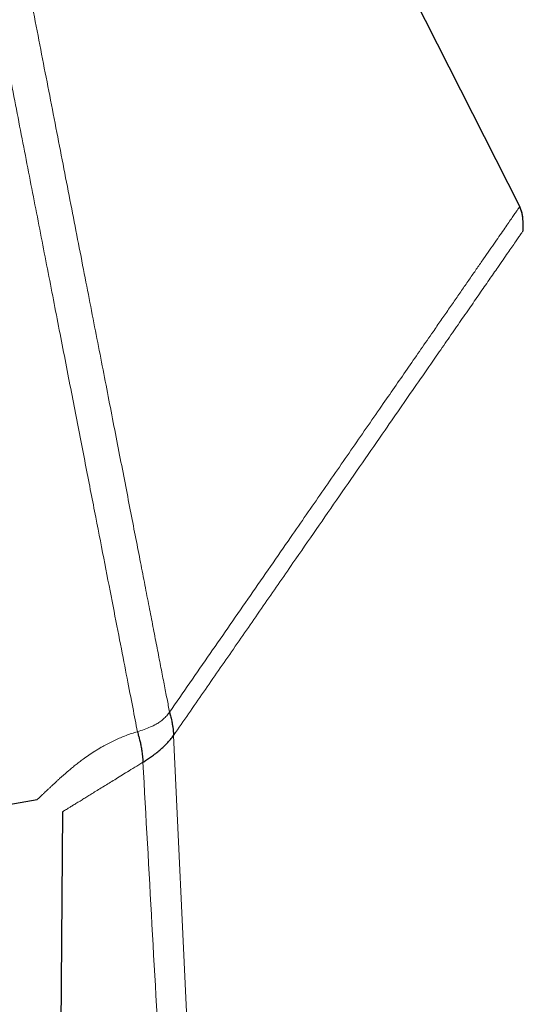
# Model space of a CAD drawing. Header units: millimetres. Extents: x 8 to 2236, y 12 to 2208.
# Tile 24 of 165: x 490 to 513, y 1823 to 1868. Entities that reach past the tile are written whole.
import ezdxf

# ---------------------------------------------------------------- set-up
doc = ezdxf.new("R2010")
doc.units = ezdxf.units.MM

msp = doc.modelspace()

# ---------------------------------------------------------------- linework, layer by layer
at = {"color": 7, "linetype": 'Continuous', "lineweight": 30}
for p, q in [((513, 1859.179), (479.983, 1924.473)), ((513.056, 1859.048), (513, 1859.179)), ((485.84, 1831.358), (491.136, 1832.292)), ((492.283, 1831.731), (491.501, 1731.985)), ((492.285, 1831.732), (492.283, 1831.731))]:
    msp.add_line(p, q, dxfattribs=at)
at = {"color": 252, "linetype": 'Continuous', "lineweight": 0}
msp.add_line((497.313, 1835.196), (502.82, 1716.134), dxfattribs=at)
for points, knots in [([(478.099, 1925.779), (478.104, 1925.757), (478.112, 1925.712), (478.182, 1925.351), (478.294, 1924.777), (478.451, 1923.971), (478.65, 1922.943), (478.893, 1921.697), (479.176, 1920.24), (479.499, 1918.578), (479.86, 1916.72), (480.257, 1914.676), (480.689, 1912.455), (481.153, 1910.069), (481.647, 1907.529), (482.168, 1904.849), (482.713, 1902.042), (483.281, 1899.121), (483.868, 1896.102), (484.471, 1893), (485.087, 1889.83), (485.713, 1886.608), (486.347, 1883.35), (486.984, 1880.073), (487.621, 1876.793), (488.256, 1873.526), (488.885, 1870.289), (489.506, 1867.098), (490.114, 1863.969), (490.707, 1860.918), (491.282, 1857.96), (491.836, 1855.109), (492.366, 1852.381), (492.87, 1849.789), (493.345, 1847.345), (493.789, 1845.062), (494.199, 1842.952), (494.574, 1841.025), (494.911, 1839.29), (495.208, 1837.76), (495.468, 1836.424), (495.606, 1835.716), (495.674, 1835.362)], [0, 0, 0, 0, 0.025, 0.05, 0.075, 0.1, 0.125, 0.15, 0.175, 0.2, 0.225, 0.25, 0.275, 0.3, 0.325, 0.35, 0.375, 0.4, 0.425, 0.45, 0.475, 0.5, 0.525, 0.55, 0.575, 0.6, 0.625, 0.65, 0.675, 0.7, 0.725, 0.75, 0.775, 0.8, 0.825, 0.85, 0.875, 0.9, 0.925, 0.95, 0.975, 1, 1, 1, 1]), ([(497.131, 1836.252), (497.093, 1836.449), (497.016, 1836.842), (496.885, 1837.515), (496.743, 1838.246), (496.588, 1839.042), (496.423, 1839.894), (496.247, 1840.8), (496.061, 1841.758), (495.864, 1842.771), (495.655, 1843.844), (495.435, 1844.979), (495.203, 1846.174), (494.961, 1847.42), (494.709, 1848.715), (494.45, 1850.05), (494.183, 1851.421), (493.91, 1852.826), (493.629, 1854.27), (493.34, 1855.76), (493.041, 1857.296), (492.734, 1858.875), (492.421, 1860.485), (492.102, 1862.126), (491.78, 1863.785), (491.454, 1865.458), (491.127, 1867.142), (490.796, 1868.846), (490.459, 1870.577), (490.118, 1872.333), (489.772, 1874.111), (489.425, 1875.898), (489.077, 1877.689), (488.73, 1879.472), (488.386, 1881.244), (488.044, 1883.001), (487.704, 1884.751), (487.364, 1886.502), (487.024, 1888.25), (486.685, 1889.994), (486.35, 1891.719), (486.018, 1893.424), (485.693, 1895.097), (485.375, 1896.735), (485.063, 1898.337), (484.757, 1899.912), (484.455, 1901.465), (484.158, 1902.993), (483.866, 1904.495), (483.582, 1905.958), (483.306, 1907.379), (483.04, 1908.747), (482.784, 1910.063), (482.539, 1911.323), (482.303, 1912.536), (482.076, 1913.706), (481.857, 1914.831), (481.648, 1915.907), (481.45, 1916.927), (481.263, 1917.888), (481.089, 1918.783), (480.928, 1919.612), (480.78, 1920.375), (480.643, 1921.075), (480.519, 1921.716), (480.407, 1922.294), (480.307, 1922.808), (480.22, 1923.254), (480.146, 1923.632), (480.087, 1923.94), (480.04, 1924.178), (480.007, 1924.347), (479.987, 1924.454), (479.984, 1924.467), (479.983, 1924.473)], [0, 0, 0, 0, 0.013945, 0.02789, 0.041835, 0.055781, 0.069728, 0.083426, 0.097126, 0.110826, 0.124528, 0.138481, 0.152437, 0.166395, 0.180356, 0.194319, 0.208035, 0.221754, 0.235476, 0.249202, 0.263181, 0.277165, 0.291153, 0.305146, 0.319147, 0.332905, 0.346672, 0.360448, 0.374234, 0.388281, 0.402337, 0.416398, 0.430461, 0.444524, 0.458331, 0.472132, 0.485923, 0.499702, 0.513718, 0.527724, 0.541722, 0.555714, 0.569704, 0.583443, 0.597184, 0.610928, 0.624677, 0.638684, 0.652696, 0.666713, 0.680732, 0.694752, 0.708523, 0.722296, 0.73607, 0.749845, 0.763872, 0.777899, 0.791927, 0.805955, 0.819984, 0.833763, 0.847543, 0.861323, 0.875104, 0.88909, 0.903078, 0.917066, 0.931055, 0.945045, 0.958784, 0.972523, 0.986262, 1, 1, 1, 1]), ([(497.131, 1836.252), (497.437, 1836.694), (498.049, 1837.578), (498.966, 1838.902), (499.881, 1840.225), (500.795, 1841.545), (501.706, 1842.861), (502.549, 1844.08), (503.325, 1845.2), (504.033, 1846.223), (504.737, 1847.241), (505.437, 1848.251), (506.13, 1849.254), (506.783, 1850.197), (507.395, 1851.08), (507.965, 1851.904), (508.524, 1852.712), (509.012, 1853.416), (509.428, 1854.018), (509.778, 1854.524), (510.119, 1855.016), (510.449, 1855.493), (510.767, 1855.952), (511.072, 1856.393), (511.361, 1856.811), (511.634, 1857.205), (511.887, 1857.57), (512.118, 1857.904), (512.325, 1858.204), (512.507, 1858.466), (512.659, 1858.687), (512.784, 1858.867), (512.881, 1859.006), (512.949, 1859.105), (512.992, 1859.167), (512.997, 1859.175), (513, 1859.179)], [0, 0, 0, 0, 0.046561, 0.093122, 0.139685, 0.186248, 0.232809, 0.279371, 0.315955, 0.352541, 0.389136, 0.425737, 0.462339, 0.498949, 0.530157, 0.561363, 0.592572, 0.623804, 0.644644, 0.665487, 0.686325, 0.707162, 0.728011, 0.748897, 0.769832, 0.790784, 0.811723, 0.832633, 0.853511, 0.87437, 0.895236, 0.916129, 0.937056, 0.958015, 0.979001, 1, 1, 1, 1]), ([(497.313, 1835.196), (497.765, 1835.849), (498.668, 1837.155), (500.023, 1839.112), (501.376, 1841.066), (502.628, 1842.876), (503.779, 1844.539), (504.828, 1846.055), (505.869, 1847.558), (506.814, 1848.924), (507.664, 1850.151), (508.418, 1851.241), (509.093, 1852.215), (509.689, 1853.076), (510.208, 1853.827), (510.707, 1854.547), (511.178, 1855.228), (511.615, 1855.86), (511.968, 1856.37), (512.246, 1856.771), (512.46, 1857.081), (512.648, 1857.351), (512.806, 1857.58), (512.936, 1857.768), (513.053, 1857.937), (513.142, 1858.066), (513.154, 1858.083), (513.16, 1858.092)], [0, 0, 0, 0, 0.069899, 0.139791, 0.209696, 0.279606, 0.334534, 0.38947, 0.44441, 0.499339, 0.540952, 0.582572, 0.624201, 0.655434, 0.68669, 0.717947, 0.749229, 0.780605, 0.812018, 0.832942, 0.853835, 0.87471, 0.895592, 0.916504, 0.937455, 0.968956, 1, 1, 1, 1]), ([(513.16, 1858.092), (513.16, 1858.092), (513.16, 1858.093), (513.16, 1858.092), (513.16, 1858.092)], [0, 0, 0, 0, 0.49363, 1, 1, 1, 1]), ([(495.674, 1835.362), (495.777, 1835.395), (495.975, 1835.459), (496.257, 1835.568), (496.495, 1835.683), (496.693, 1835.806), (496.855, 1835.934), (497.005, 1836.081), (497.089, 1836.195), (497.131, 1836.252)], [0, 0, 0, 0, 0.192321, 0.37027, 0.535499, 0.653014, 0.767423, 0.881804, 1, 1, 1, 1]), ([(491.138, 1832.294), (491.14, 1832.295), (491.145, 1832.3), (491.183, 1832.332), (491.241, 1832.385), (491.32, 1832.459), (491.408, 1832.542), (491.497, 1832.627), (491.581, 1832.708), (491.675, 1832.797), (491.779, 1832.896), (491.891, 1833.002), (492.005, 1833.108), (492.119, 1833.212), (492.23, 1833.312), (492.346, 1833.414), (492.469, 1833.522), (492.583, 1833.618), (492.685, 1833.703), (492.769, 1833.772), (492.855, 1833.84), (492.942, 1833.909), (493.031, 1833.978), (493.123, 1834.047), (493.265, 1834.152), (493.464, 1834.293), (493.67, 1834.43), (493.813, 1834.52), (493.886, 1834.564), (493.959, 1834.608), (494.033, 1834.652), (494.108, 1834.695), (494.233, 1834.764), (494.411, 1834.859), (494.652, 1834.977), (494.897, 1835.087), (495.149, 1835.188), (495.406, 1835.28), (495.586, 1835.335), (495.674, 1835.362)], [0, 0, 0, 0, 0.048007, 0.104952, 0.161183, 0.217201, 0.273588, 0.310328, 0.346844, 0.383774, 0.421121, 0.457869, 0.494033, 0.523396, 0.552144, 0.580287, 0.607836, 0.636612, 0.653263, 0.669605, 0.685642, 0.701377, 0.716815, 0.731959, 0.746813, 0.785153, 0.821042, 0.830053, 0.838907, 0.847607, 0.856155, 0.864555, 0.872809, 0.897097, 0.919953, 0.941503, 0.961903, 0.981332, 1, 1, 1, 1]), ([(495.922, 1833.974), (495.797, 1833.897), (495.547, 1833.743), (495.212, 1833.536), (494.912, 1833.352), (494.638, 1833.183), (494.387, 1833.028), (494.141, 1832.876), (493.903, 1832.73), (493.676, 1832.59), (493.472, 1832.464), (493.287, 1832.35), (493.104, 1832.237), (492.927, 1832.128), (492.763, 1832.027), (492.623, 1831.94), (492.504, 1831.867), (492.407, 1831.807), (492.334, 1831.763), (492.287, 1831.733), (492.284, 1831.732), (492.283, 1831.731)], [0, 0, 0, 0, 0.0416624, 0.0833117, 0.1249768, 0.1666437, 0.2083166, 0.2499879, 0.2999944, 0.3500022, 0.4000093, 0.4500178, 0.5000255, 0.5625298, 0.6250347, 0.6875346, 0.7500352, 0.812536, 0.8750297, 0.9375197, 1, 1, 1, 1]), ([(495.922, 1833.974), (496.195, 1829.065), (496.741, 1819.246), (497.56, 1804.518), (498.379, 1789.789), (499.199, 1775.059), (500.018, 1760.33), (500.837, 1745.601), (501.656, 1730.872), (502.202, 1721.052), (502.475, 1716.142)], [0, 0, 0, 0, 0.125, 0.25, 0.375, 0.5, 0.625, 0.75, 0.875, 1, 1, 1, 1])]:
    msp.add_open_spline(points, degree=3, knots=knots, dxfattribs=at)
at = {"color": 7, "linetype": 'Continuous', "lineweight": 30}
for points, knots in [([(513.157, 1858.374), (513.156, 1858.376), (513.155, 1858.473), (513.144, 1858.635), (513.113, 1858.86), (513.075, 1858.985), (513.056, 1859.048)], [0, 0, 0, 0, 0.007578, 0.427714, 0.712157, 1, 1, 1, 1]), ([(513.16, 1858.092), (513.16, 1858.185), (513.159, 1858.372), (513.147, 1858.621), (513.115, 1858.835), (513.088, 1858.963), (513.062, 1859.027), (513.059, 1859.034)], [0, 0, 0, 0, 0.292787, 0.589139, 0.784271, 0.975851, 1, 1, 1, 1]), ([(513.16, 1858.092), (513.16, 1858.092), (513.16, 1858.093), (513.16, 1858.092), (513.16, 1858.092)], [0, 0, 0, 0, 0.49363, 1, 1, 1, 1]), ([(497.131, 1836.252), (497.137, 1836.228), (497.147, 1836.177), (497.171, 1836.083), (497.197, 1835.972), (497.226, 1835.845), (497.254, 1835.704), (497.276, 1835.572), (497.291, 1835.459), (497.3, 1835.374), (497.308, 1835.286), (497.311, 1835.226), (497.313, 1835.196)], [0, 0, 0, 0, 0.123615, 0.258314, 0.397777, 0.536013, 0.667694, 0.788807, 0.844921, 0.89827, 0.949552, 1, 1, 1, 1]), ([(495.674, 1835.362), (495.683, 1835.325), (495.701, 1835.249), (495.745, 1835.098), (495.791, 1834.922), (495.834, 1834.721), (495.871, 1834.507), (495.903, 1834.254), (495.915, 1834.07), (495.922, 1833.974)], [0, 0, 0, 0, 0.16252, 0.333031, 0.502889, 0.626801, 0.747893, 0.869821, 1, 1, 1, 1]), ([(495.922, 1833.974), (495.977, 1834.009), (496.088, 1834.079), (496.268, 1834.201), (496.454, 1834.337), (496.642, 1834.487), (496.827, 1834.648), (497.004, 1834.82), (497.169, 1835.001), (497.265, 1835.132), (497.313, 1835.196)], [0, 0, 0, 0, 0.120997, 0.245806, 0.373172, 0.501673, 0.62985, 0.756333, 0.87997, 1, 1, 1, 1]), ([(491.136, 1832.292), (491.136, 1832.292), (491.136, 1832.292), (491.137, 1832.293), (491.138, 1832.294)], [0, 0, 0, 0, 0.0645941, 1, 1, 1, 1])]:
    msp.add_open_spline(points, degree=3, knots=knots, dxfattribs=at)

doc.saveas('drawing.dxf')
